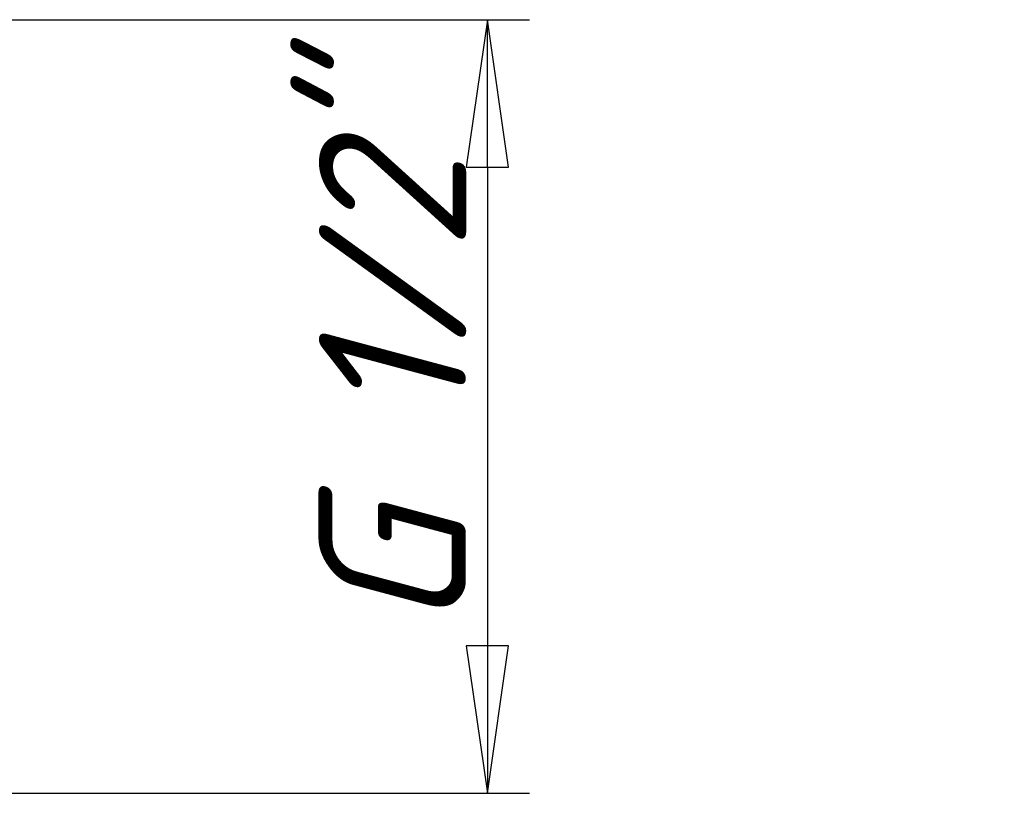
# Model space of a CAD drawing. Header units: millimetres. Extents: x 0 to 698, y -69 to 297.
# Tile 15 of 17: x 86 to 109, y 214 to 233. Entities that reach past the tile are written whole.
import ezdxf

# ---------------------------------------------------------------- set-up
doc = ezdxf.new("R2010")
doc.units = ezdxf.units.MM
doc.layers.add('Размер (ГОСТ)', color=7, linetype='Continuous', lineweight=25)
doc.styles.add('Обычный текст (ГОСТ)', font='GOST Common Italic.ttf')
doc.dimstyles.new('Обычный (ГОСТ)', dxfattribs={"dimtxt": 3.5, "dimasz": 3.5, "dimexe": 1, "dimexo": 0, "dimgap": 0.5, "dimtad": 1, "dimrnd": 1e-08, "dimtxsty": 'Обычный текст (ГОСТ)', "dimblk": 'Filled-1', "dimcen": 0.09, "dimdle": 15, "dimclrd": 256, "dimclre": 256, "dimclrt": 256, "dimazin": 2, "dimtfac": 0.714286, "dimtdec": 3, "dimtmove": 0, "dimatfit": 3, "dimfxl": 1, "dimtolj": 1, "dimlwd": 25, "dimlwe": 25, "dimarcsym": 0})

# ---------------------------------------------------------------- blocks, each defined once
blk = doc.blocks.new('Filled-1')
at = {"color": 0}
for p, q in [((0, 0), (-1, 0.1429)), ((-1, 0.1429), (-1, -0.1429)), ((-1, 0), (0, 0)), ((-1, -0.1429), (0, 0))]:
    blk.add_line(p, q, dxfattribs=at)
at = {"color": 0, "flags": 128}
blk.add_lwpolyline([(-1, -0.1429), (0, 0), (-1, 0.1429), (-1, -0.1429)], dxfattribs=at)
at = {"color": 0}
blk.add_solid([(-1, -0.1429), (0, 0), (-1, 0.1429), (-1, -0.1429)], dxfattribs=at)
blk = doc.blocks.new('*D14')
at = {"layer": 'Defpoints', "color": 0, "linetype": 'Continuous', "transparency": 16777216}
for p in [(81.985, 232.774), (81.084, 214.393), (96.985, 214.393)]:
    blk.add_point(p, dxfattribs=at)
at = {"layer": 'Размер (ГОСТ)', "linetype": 'Continuous', "lineweight": 25, "transparency": 16777216}
for p, q in [((81.985, 232.774), (97.985, 232.774)), ((96.985, 229.274), (96.985, 217.893)), ((81.084, 214.393), (97.985, 214.393))]:
    blk.add_line(p, q, dxfattribs=at)
at = {"layer": 'Размер (ГОСТ)', "linetype": 'Continuous', "lineweight": 25, "transparency": 16777216, "xscale": 3.5, "yscale": 3.5, "zscale": 3.5}
for p, rotation in [((96.985, 232.774), 90), ((96.985, 214.393), 270)]:
    blk.add_blockref('Filled-1', p, dxfattribs=dict(at, rotation=rotation))
at = {"layer": 'Размер (ГОСТ)', "linetype": 'Continuous', "lineweight": 25, "transparency": 16777216, "insert": (92.983, 216.141), "char_height": 3.5, "attachment_point": 1, "rotation": 90, "style": 'Обычный текст (ГОСТ)'}
blk.add_mtext('\\A1; \\fGOST Common|b0|i1;\\H3.5000;G 1/2"', dxfattribs=at)

msp = doc.modelspace()

# ---------------------------------------------------------------- dimensions: what is measured, and where the dimension line sits
at = {"layer": 'Размер (ГОСТ)', "linetype": 'Continuous', "lineweight": 25}
dim = msp.add_linear_dim(base=(96.985, 214.393), p1=(81.985, 232.774), p2=(81.084, 214.393), angle=90, text=' \\fGOST Common|b0|i1;\\H3.5000;G 1/2"', dimstyle='Обычный (ГОСТ)', override={"dimgap": 0.5, "dimdec": 2, "dimtol": 0, "dimlim": 0, "dimtp": 0, "dimtm": 0, "dimtdec": 3, "dimtofl": 0, "dimatfit": 1}, dxfattribs=at)
dim.commit()
dim.dimension.update_dxf_attribs({"geometry": '*D14', "text_midpoint": (96.985, 223.583), "dimtype": 160})

doc.saveas('drawing.dxf')
